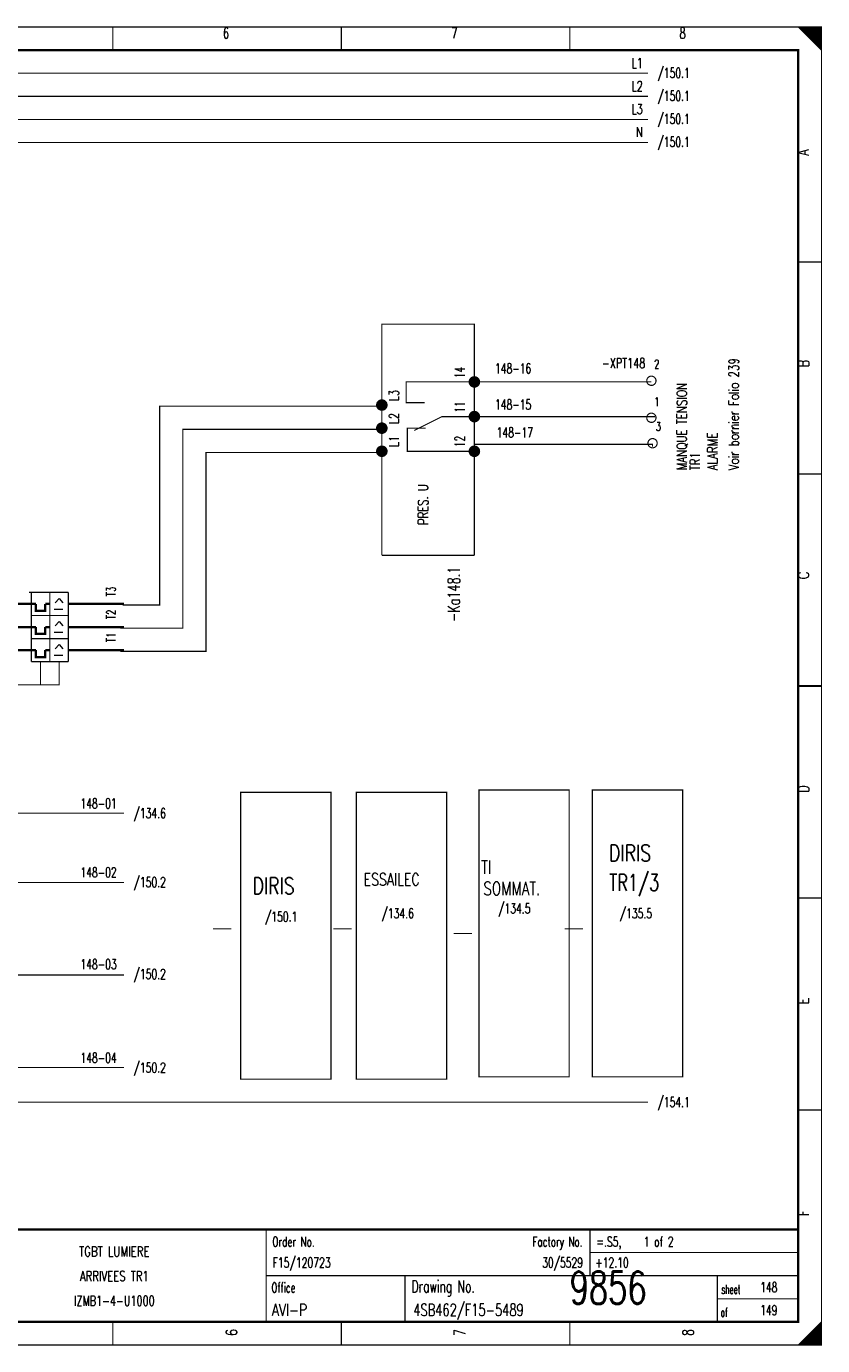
# Model space of a CAD drawing. Header units: centimetres. Extents: x 0 to 491, y -1040 to 69.
# Tile 144 of 181: x 423 to 441, y -560 to -531. Entities that reach past the tile are written whole.
import ezdxf
from ezdxf.enums import TextEntityAlignment as Align

# ---------------------------------------------------------------- set-up
doc = ezdxf.new("R2010")
doc.units = ezdxf.units.CM
doc.header["$MEASUREMENT"] = 0
doc.linetypes.add('GESTRICHELT', pattern=[3.75, 3, -0.75])
doc.linetypes.add('STRICH-PUNKT', pattern=[4.7, 3, -0.75, 0.2, -0.75])
doc.layers.get('0').update_dxf_attribs({"color": 9, "linetype": 'CONTINUOUS'})
doc.styles.get("Standard").update_dxf_attribs({"font": 'romans.shx', "bigfont": 'TXT.shx'})

msp = doc.modelspace()

# ---------------------------------------------------------------- linework, layer by layer
at = {"color": 0, "flags": 128}
for points, const_width in [([(400, -545.75), (400, -531.5), (440.5, -531.5), (440.5, -560), (400, -560), (400, -545.75)], 0.025), ([(440, -531.5), (440.5, -532), (440.475, -531.975), (440.475, -531.5), (440.45, -531.5), (440.45, -531.95), (440.425, -531.925), (440.425, -531.5), (440.4, -531.5), (440.4, -531.9), (440.375, -531.875), (440.375, -531.5), (440.35, -531.5), (440.35, -531.85), (440.325, -531.825)], 0.025), ([(440.15, -531.65), (440.15, -531.5), (440.125, -531.5), (440.125, -531.625), (440.1, -531.6), (440.1, -531.5), (440.075, -531.5), (440.075, -531.575), (440.05, -531.55), (440.05, -531.5), (440.025, -531.5), (440.025, -531.525)], 0.025), ([(440.325, -531.825), (440.325, -531.5), (440.3, -531.5), (440.3, -531.8), (440.275, -531.775), (440.275, -531.5), (440.25, -531.5), (440.25, -531.75), (440.225, -531.725), (440.225, -531.5), (440.2, -531.5), (440.2, -531.7), (440.175, -531.675), (440.175, -531.5), (440.15, -531.5)], 0.025), ([(436.75, -532.5), (402.25, -532.5)], 0.025), ([(436.75, -533), (402.25, -533)], 0.025), ([(436.75, -533.5), (402.25, -533.5)], 0.025), ([(436.75, -534), (402.25, -534)], 0.025), ([(431, -542.925), (431, -537.925), (433, -537.925), (433, -542.925)], 0.025), ([(432.875, -539.175), (431.525, -539.175), (431.525, -539.625), (431.925, -539.625)], 0.025), ([(436.825, -539.175), (433.1, -539.175)], 0.025), ([(430.95, -539.7), (426.2, -539.7), (426.2, -544), (425.4, -544)], 0.025), ([(431.8, -540.175), (432.3, -539.925), (432.9, -539.925)], 0.025), ([(436.9, -539.925), (433, -539.925)], 0.025), ([(430.95, -540.2), (426.7, -540.2), (426.7, -544.5), (425.35, -544.5)], 0.025), ([(433, -540.675), (431.55, -540.675), (431.55, -540.175), (431.8, -540.175)], 0.025), ([(436.85, -540.575), (436.85, -540.525), (433, -540.525), (433, -540.625)], 0.025), ([(430.9, -540.7), (427.2, -540.7), (427.2, -545), (425.35, -545)], 0.025), ([(423.525, -543.975), (423.525, -544.125), (423.725, -544.125), (423.725, -543.975)], 0.05), ([(423.525, -544.475), (423.525, -544.625), (423.725, -544.625), (423.725, -544.475)], 0.05), ([(423.525, -544.975), (423.525, -545.125), (423.725, -545.125), (423.725, -544.975)], 0.05), ([(425.425, -548.5), (422.075, -548.5)], 0.025), ([(425.425, -550), (422.075, -550)], 0.025), ([(425.425, -552), (422.075, -552)], 0.025), ([(425.425, -554), (422.075, -554)], 0.025), ([(440.475, -559.525), (440.475, -560), (440.45, -560), (440.45, -559.55), (440.425, -559.575), (440.425, -560), (440.4, -560), (440.4, -559.6), (440.375, -559.625), (440.375, -560), (440.35, -560), (440.35, -559.65), (440.325, -559.675), (440.325, -560), (440.3, -560)], 0.025), ([(440.125, -559.875), (440.125, -560), (440.1, -560), (440.1, -559.9), (440.075, -559.925), (440.075, -560), (440.05, -560), (440.05, -559.95), (440.025, -559.975), (440.025, -560)], 0.025), ([(440.3, -560), (440.3, -559.7), (440.275, -559.725), (440.275, -560), (440.25, -560), (440.25, -559.75), (440.225, -559.775), (440.225, -560), (440.2, -560), (440.2, -559.8), (440.175, -559.825), (440.175, -560), (440.15, -560), (440.15, -559.85), (440.125, -559.875)], 0.025)]:
    msp.add_lwpolyline(points, dxfattribs=dict(at, const_width=const_width))
for points, const_width in [([(400, -531.5), (440.5, -531.5), (440.5, -560), (400, -560)], 0.025), ([(400.5, -532), (440, -532), (440, -559.5), (400.5, -559.5)], 0.05), ([(400.5, -532), (440, -532), (440, -559.5), (400.5, -559.5)], 0.025), ([(427.95, -548.05), (429.9, -548.05), (429.9, -554.25), (427.95, -554.25)], 0.025), ([(430.45, -548.05), (432.4, -548.05), (432.4, -554.25), (430.45, -554.25)], 0.025), ([(433.1, -548), (435.05, -548), (435.05, -554.2), (433.1, -554.2)], 0.025), ([(435.55, -548), (437.5, -548), (437.5, -554.2), (435.55, -554.2)], 0.025)]:
    msp.add_lwpolyline(points, close=True, dxfattribs=dict(at, const_width=const_width))
at = {"color": 0}
for points, const_width in [([(425.188, -531.5), (425.188, -532)], 0.025), ([(430.125, -531.5), (430.125, -532)], 0.025), ([(435.063, -531.5), (435.063, -532)], 0.025), ([(440.5, -536.583), (440, -536.583)], 0.025), ([(431.8, -540.175), (431.7, -540.225)], 0.025), ([(431.8, -540.175), (431.95, -540.175)], 0.025), ([(440.5, -541.167), (440, -541.167)], 0.025), ([(431, -542.925), (433, -542.925)], 0.025), ([(422.175, -543.975), (423.525, -543.975)], 0.05), ([(423.375, -543.725), (423.475, -543.725)], 0.025), ([(423.425, -543.725), (424.225, -543.725)], 0.025), ([(423.425, -543.725), (423.425, -545.225)], 0.025), ([(423.725, -543.975), (423.825, -543.975)], 0.05), ([(423.825, -545.225), (423.825, -543.725)], 0.025), ([(424.225, -543.975), (425.425, -543.975)], 0.05), ([(424.225, -545.225), (424.225, -543.725)], 0.025), ([(423.425, -544.225), (424.225, -544.225)], 0.025), ([(422.175, -544.475), (423.525, -544.475)], 0.05), ([(423.825, -544.475), (423.725, -544.475)], 0.05), ([(424.225, -544.475), (425.425, -544.475)], 0.05), ([(423.425, -544.725), (424.225, -544.725)], 0.025), ([(422.175, -544.975), (423.525, -544.975)], 0.05), ([(423.725, -544.975), (423.825, -544.975)], 0.05), ([(424.225, -544.975), (425.425, -544.975)], 0.05), ([(423.425, -545.225), (424.225, -545.225)], 0.025), ([(440, -545.75), (440.5, -545.75)], 0.05), ([(440.5, -545.75), (440, -545.75)], 0.025), ([(440.5, -550.333), (440, -550.333)], 0.025), ([(427.35, -551), (427.75, -551)], 0.025), ([(429.95, -551), (430.35, -551)], 0.025), ([(432.55, -551.1), (432.95, -551.1)], 0.025), ([(434.95, -551), (435.35, -551)], 0.025), ([(440.5, -554.917), (440, -554.917)], 0.025), ([(440, -557.5), (400.5, -557.5)], 0.05), ([(428.5, -557.5), (428.5, -559.5)], 0.025), ([(435.5, -557.5), (435.5, -558.5)], 0.025), ([(435.5, -558), (440, -558)], 0.025), ([(428.5, -558.5), (440, -558.5)], 0.025), ([(431.5, -558.5), (431.5, -559.5)], 0.025), ([(438.25, -558.5), (438.25, -559.5)], 0.025), ([(438.25, -559), (440, -559)], 0.025), ([(425.188, -560), (425.188, -559.5)], 0.025), ([(430.125, -560), (430.125, -559.5)], 0.025), ([(435.063, -560), (435.063, -559.5)], 0.025), ([(440.5, -559.5), (440, -560)], 0.025)]:
    msp.add_lwpolyline(points, dxfattribs=dict(at, const_width=const_width))
at = {"color": 0, "flags": 128}
for points, const_width in [([(433.1, -539.175, 1), (432.9, -539.175, 1)], 0.05), ([(433.05, -539.175, 1), (432.95, -539.175, 1)], 0.05), ([(436.925, -539.15, 1), (436.725, -539.15, 1)], 0.025), ([(433.025, -539.175, 1), (432.975, -539.175, 1)], 0.05), ([(431.1, -539.675, 1), (430.9, -539.675, 1)], 0.05), ([(431.05, -539.675, 1), (430.95, -539.675, 1)], 0.05), ([(431.025, -539.675, 1), (430.975, -539.675, 1)], 0.05), ([(433.1, -539.925, 1), (432.9, -539.925, 1)], 0.05), ([(433.05, -539.925, 1), (432.95, -539.925, 1)], 0.05), ([(433.025, -539.925, 1), (432.975, -539.925, 1)], 0.05), ([(436.925, -539.95, 1), (436.725, -539.95, 1)], 0.025), ([(431.1, -540.175, 1), (430.9, -540.175, 1)], 0.05), ([(431.05, -540.175, 1), (430.95, -540.175, 1)], 0.05), ([(431.025, -540.175, 1), (430.975, -540.175, 1)], 0.05), ([(436.95, -540.5, 1), (436.75, -540.5, 1)], 0.025), ([(431.1, -540.675, 1), (430.9, -540.675, 1)], 0.05), ([(431.05, -540.675, 1), (430.95, -540.675, 1)], 0.05), ([(431.025, -540.675, 1), (430.975, -540.675, 1)], 0.05), ([(433.1, -540.675, 1), (432.9, -540.675, 1)], 0.05), ([(433.05, -540.675, 1), (432.95, -540.675, 1)], 0.05), ([(433.025, -540.675, 1), (432.975, -540.675, 1)], 0.05)]:
    msp.add_lwpolyline(points, format="xyb", close=True, dxfattribs=dict(at, const_width=const_width))
at = {"color": 0, "linetype": 'GESTRICHELT', "const_width": 0.025, "flags": 128}
msp.add_lwpolyline([(424.025, -545.225), (424.025, -545.725), (422.625, -545.725)], dxfattribs=at)
at = {"color": 0, "linetype": 'GESTRICHELT', "const_width": 0.025}
msp.add_lwpolyline([(423.625, -545.225), (423.625, -545.725)], dxfattribs=at)
at = {"color": 0, "linetype": 'STRICH-PUNKT', "const_width": 0.025, "flags": 128}
msp.add_lwpolyline([(436.75, -554.75), (402.25, -554.75)], dxfattribs=at)

# ---------------------------------------------------------------- texts
at = {"color": 0}
for s, height, width, p in [('6', 0.238, 0.672, (427.632, -531.514)), ('7', 0.238, 0.672, (432.566, -531.514)), ('8', 0.238, 0.672, (437.499, -531.514)), ('TGBT LUMIERE', 0.21431, 0.754667, (425.219, -557.87)), ('ARRIVEES TR1', 0.21431, 0.747333, (425.219, -558.403)), ('IZMB1-4-U1000', 0.21431, 0.709538, (425.219, -558.935))]:
    msp.add_text(s, height=height, dxfattribs=dict(at, width=width)).set_placement(p, align=Align.TOP_CENTER)
for s, height, width, p in [('L1', 0.2143, 0.716, (436.64, -532.174)), ('L2', 0.2143, 0.716, (436.64, -532.671)), ('L3', 0.2143, 0.716, (436.64, -533.168)), ('N', 0.214, 0.76, (436.642, -533.665)), ('148-01', 0.2143, 0.676, (425.269, -548.181)), ('148-02', 0.2143, 0.676, (425.269, -549.672)), ('148-03', 0.2143, 0.676, (425.269, -551.659)), ('148-04', 0.2143, 0.676, (425.269, -553.682)), ('Factory No.', 0.21431, 0.646545, (435.335, -557.658))]:
    msp.add_text(s, height=height, dxfattribs=dict(at, width=width)).set_placement(p, align=Align.TOP_RIGHT)
for s, height, width, p in [('/150.1', 0.2143, 0.68, (436.956, -532.387)), ('/150.1', 0.2143, 0.68, (436.956, -532.884)), ('/150.1', 0.2143, 0.68, (436.956, -533.381)), ('/150.1', 0.2143, 0.68, (436.956, -533.878)), ('148-16', 0.2143, 0.676, (433.446, -538.776)), ('148-15', 0.2143, 0.676, (433.446, -539.557)), ('148-17', 0.2143, 0.676, (433.482, -540.16)), ('/134.6', 0.2143, 0.68, (425.634, -548.394)), ('DIRIS', 0.3572, 0.76, (435.91, -549.182)), ('TI', 0.2858, 0.76, (433.143, -549.523)), ('/150.2', 0.2143, 0.68, (425.634, -549.885)), ('DIRIS', 0.3572, 0.76, (428.208, -549.892)), ('ESSAILEC', 0.2619, 0.76, (430.606, -549.8)), ('TR1/3', 0.3572, 0.712, (435.915, -549.821)), ('SOMMAT.', 0.2858, 0.750857, (433.193, -549.984)), ('/134.5', 0.2143, 0.68, (433.513, -550.453)), ('/150.1', 0.2143, 0.68, (428.473, -550.63)), ('/134.6', 0.2143, 0.68, (430.993, -550.559)), ('/135.5', 0.2143, 0.68, (436.14, -550.559)), ('/150.2', 0.2143, 0.68, (425.634, -551.872)), ('/150.2', 0.2143, 0.68, (425.634, -553.895)), ('/154.1', 0.2143, 0.68, (436.956, -554.641)), ('Order No.', 0.2143, 0.656889, (428.633, -557.658)), ('=.S5,    1 of 2', 0.21431, 0.682667, (435.637, -557.658)), ('Office', 0.2143, 0.626667, (428.615, -558.651)), ('Drawing No.', 0.26194, 0.646545, (431.643, -558.602)), ('sheet', 0.1905, 0.6, (438.338, -558.701)), ('of', 0.1905, 0.6, (438.323, -559.198))]:
    msp.add_text(s, height=height, dxfattribs=dict(at, width=width)).set_placement(p, align=Align.TOP_LEFT)
for s, height, width, p in [('A', 0.238, 0.76, (439.991, -534.283)), ('B', 0.238, 0.76, (439.991, -538.861)), ('14', 0.2143, 0.672, (432.576, -539.095)), ('Voir bornier Folio 239', 0.21431, 0.76, (438.499, -541.083)), ('L3', 0.2143, 0.716, (431.156, -539.592)), ('MANQUE TENSION', 0.21431, 0.755429, (437.376, -541.083)), ('11', 0.2143, 0.672, (432.576, -539.841)), ('L2', 0.2143, 0.716, (431.156, -540.089)), ('ALARME', 0.2143, 0.76, (438.036, -541.083)), ('L1', 0.2143, 0.716, (431.156, -540.586)), ('12', 0.2143, 0.672, (432.576, -540.586)), ('TR1', 0.2143, 0.730667, (437.66, -541.083)), ('C', 0.238, 0.76, (439.992, -543.439)), ('I >', 0.1905, 0.717333, (423.916, -544.114)), ('I >', 0.1905, 0.717333, (423.916, -544.611)), ('I >', 0.1905, 0.717333, (423.916, -545.108)), ('D', 0.238, 0.76, (439.992, -548.053)), ('E', 0.238, 0.76, (439.991, -552.632)), ('F', 0.238, 0.76, (439.991, -557.21))]:
    msp.add_text(s, height=height, rotation=90, dxfattribs=dict(at, width=width)).set_placement(p, align=Align.TOP_LEFT)
for s, width, p in [('-XPT148', 0.713143, (436.692, -538.939)), ('30/5529', 0.675429, (435.346, -558.389))]:
    msp.add_text(s, height=0.2143, dxfattribs=dict(at, width=width)).set_placement(p, align=Align.BOTTOM_RIGHT)
for s, height, width, p in [('2', 0.191, 0.672, (436.887, -538.943)), ('1', 0.191, 0.672, (436.887, -539.76)), ('3', 0.191, 0.672, (436.923, -540.292)), ('F15/120723', 0.2143, 0.6832, (428.639, -558.389)), ('+12.10', 0.2143, 0.68, (435.611, -558.389)), ('9856', 0.7, 0.6928, (435.058, -559.322)), ('148', 0.2143, 0.672, (439.177, -558.921)), ('4SB462/F15-5489', 0.26194, 0.6928, (431.679, -559.449)), ('AVI-P', 0.2619, 0.7472, (428.624, -559.449)), ('149', 0.2143, 0.672, (439.177, -559.418))]:
    msp.add_text(s, height=height, dxfattribs=dict(at, width=width)).set_placement(p, align=Align.BOTTOM_LEFT)
for s, height, width, p in [('PRES. U', 0.2143, 0.741714, (431.785, -541.828)), ('-Ka148.1', 0.2619, 0.68, (432.424, -543.766)), ('6', 0.238, 0.672, (427.632, -559.73)), ('7', 0.238, 0.672, (432.566, -559.73)), ('8', 0.238, 0.672, (437.499, -559.73))]:
    msp.add_text(s, height=height, rotation=90, dxfattribs=dict(at, width=width)).set_placement(p, align=Align.TOP_CENTER)
at = {"color": 0, "width": 0.716}
for s, p in [('T3', (425.301, -543.811)), ('T2', (425.301, -544.307)), ('T1', (425.301, -544.804))]:
    msp.add_text(s, height=0.1905, rotation=90, dxfattribs=at).set_placement(p, align=Align.BOTTOM_LEFT)

doc.saveas('drawing.dxf')
